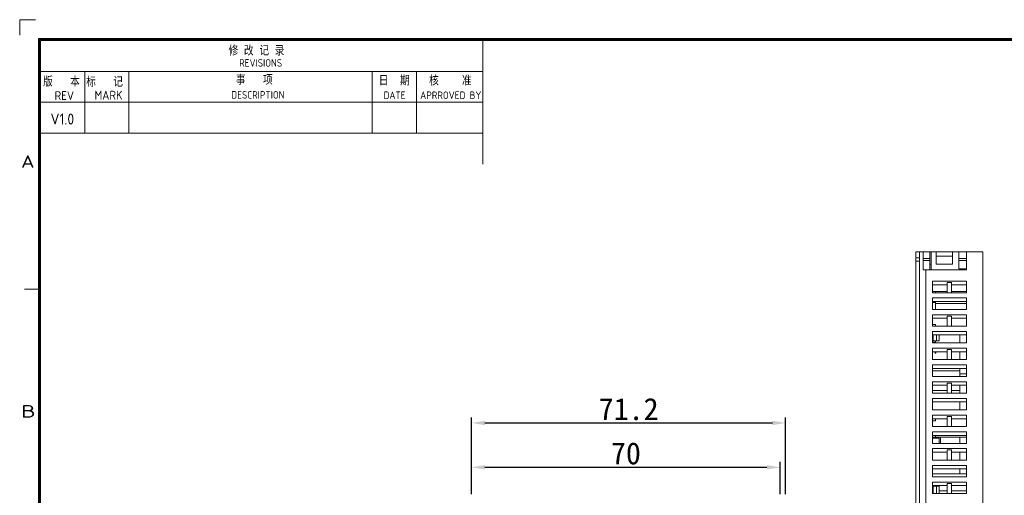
# Model space of a CAD drawing. Header units: inches. Extents: x -121 to 308, y -30 to 271.
# Tile 12 of 15: x -121 to 102, y 163 to 271. Entities that reach past the tile are written whole.
import ezdxf
from ezdxf.enums import TextEntityAlignment as Align

# ---------------------------------------------------------------- set-up
doc = ezdxf.new("R2010")
doc.units = ezdxf.units.IN
doc.header["$LTSCALE"] = 23.1
doc.header["$MEASUREMENT"] = 0
doc.header["$PDSIZE"] = -5
doc.layers.get('0').update_dxf_attribs({"lineweight": 18})
doc.layers.get('Defpoints').update_dxf_attribs({"lineweight": 18})
doc.layers.add('1_15_1_1', color=7, linetype='Continuous', lineweight=18)
doc.layers.add('1_4_1_3', color=7, linetype='Continuous', lineweight=18)
doc.styles.get("Standard").update_dxf_attribs({"font": 'isocp3.shx', "bigfont": 'gbcbig.shx'})
doc.styles.add('文字样式①', font='txt')
doc.dimstyles.new('标准样式（宋体）', dxfattribs={"dimtxt": 5, "dimasz": 3, "dimexe": 1.25, "dimexo": 0.625, "dimtad": 1, "dimtoh": 1, "dimdsep": 46, "dimtxsty": '文字样式①', "dimcen": 0, "dimdle": 6, "dimadec": 0, "dimazin": 0, "dimtfac": 1, "dimtofl": 0, "dimtmove": 0, "dimatfit": 3, "dimfxl": 0, "dimtolj": 1, "dimarcsym": 0})

# ---------------------------------------------------------------- blocks, each defined once
blk = doc.blocks.new('图表_1')
for p, q in [((-136.31, 145.71), (-136.31, 142.16)), ((-136.31, 145.71), (-132.77, 145.71)), ((-132.06, -150.46), (-132.06, 141.45)), ((-132.06, 141.45), (288.01, 141.45)), ((-131.83, -150.23), (-131.83, 141.23)), ((-131.83, 141.23), (287.78, 141.23)), ((-131.6, -150), (-131.6, 141)), ((-131.6, 141), (287.55, 141)), ((-31.24, 112.9), (-31.24, 141)), ((-131.6, 133.97), (-31.24, 133.97)), ((-121.57, 119.92), (-121.57, 133.97)), ((-111.53, 119.92), (-111.53, 133.97)), ((-56.33, 119.92), (-56.33, 133.97)), ((-46.3, 119.92), (-46.3, 133.97)), ((-131.6, 126.95), (-31.24, 126.95)), ((-131.6, 119.92), (-31.24, 119.92)), ((-131.83, 84.52), (-135.23, 84.52))]:
    blk.add_line(p, q)
for s, width, p in [('A', 1.33333, (-136.01, 112.08)), ('B', 1.53846, (-136.01, 55.38))]:
    blk.add_text(s, height=2.84, dxfattribs=dict(width=width)).set_placement(p)
blk = doc.blocks.new('hcfa图表_1')
blk.add_blockref('图表_1', (-366.29, 186.04))
blk = doc.blocks.new('标记_1')
blk.add_text('MARK', height=2.007).set_placement((1.29, -4.57))
at = {"insert": (-0.58, -1.67), "char_height": 2.3, "width": 13.3523, "attachment_point": 7}
blk.add_mtext('标   记', dxfattribs=at)
blk = doc.blocks.new('事项_1')
blk.add_text('DESCRIPTION', height=1.7).set_placement((-1.75, -4.85))
at = {"insert": (-0.71, -1.71), "char_height": 2.3, "width": 13.1511, "attachment_point": 7}
blk.add_mtext('事   项', dxfattribs=at)
blk = doc.blocks.new('日期_1')
blk.add_text('DATE', height=1.7).set_placement((0.98, -3.89))
at = {"insert": (-0.12, -0.84), "char_height": 2.3, "width": 10.1857, "attachment_point": 7}
blk.add_mtext('日  期', dxfattribs=at)
blk = doc.blocks.new('核准_1')
at = {"attachment_point": 7}
for s, insert, char_height, width in [('核    准', (0, -2.45), 2.3, 15.3977), ('APRROVED BY ', (-2.03, -5.5), 1.7, 20.2179)]:
    blk.add_mtext(s, dxfattribs=dict(at, insert=insert, char_height=char_height, width=width))
blk = doc.blocks.new('修改记录_1')
blk.add_text('REVISIONS', height=1.7).set_placement((2.4, -4.92))
at = {"insert": (0, -2.41), "char_height": 2.3, "width": 20.2236, "attachment_point": 7}
blk.add_mtext('修 改 记 录', dxfattribs=at)
blk = doc.blocks.new('禾川制图_1')
for name, p in [('hcfa图表_1', (502.61, -331.75)), ('修改记录_1', (47.39, -5.74)), ('标记_1', (15.69, -13.57)), ('事项_1', (49.78, -13.07)), ('日期_1', (81.59, -14.11)), ('核准_1', (92.9, -12.5))]:
    blk.add_blockref(name, p)
blk.add_text('REV', height=2.007).set_placement((7.93, -18.24))
at = {"insert": (5.32, -15.19), "char_height": 2.3, "width": 13.5248, "attachment_point": 7}
blk.add_mtext('版   本', dxfattribs=at)
for tag, p in [('V1.0', (7, -23.81)), ('XXXX', (49.65, -23.5)), ('XXXC', (81.79, -23.79)), ('XXXO', (93.95, -23.72))]:
    blk.add_attdef(tag, p, '', height=2.51)
blk.add_attdef('XXXY', (16.61, -23.72), '', height=2.51, rotation=0.6331)
for tag, p in [('XXXE', (315.81, -269.3)), ('XXXC', (348.56, -269.3)), ('XXXA', (399.26, -269.34)), ('XXXG', (273.32, -276.51)), ('XXXF', (315.77, -276.23)), ('XXXD', (349.08, -276.23)), ('XXXB', (399.16, -276.49)), ('XXXJ', (273.46, -283.93)), ('XXXP', (301.31, -291.91)), ('XXXN', (318.17, -292)), ('XXXQ', (335.14, -291.8)), ('XXXO', (351.7, -291.85)), ('XXXM', (277.01, -293.42))]:
    blk.add_attdef(tag, text='', height=2.51).set_placement(p, align=Align.CENTER)
blk = doc.blocks.new('*D22')
at = {"color": 0, "lineweight": -2, "transparency": 16777216}
for p, q in [((-18.89, 163.18), (-18.89, 170.56)), ((51.11, 163.18), (51.11, 170.56)), ((-15.89, 169.31), (48.11, 169.31))]:
    blk.add_line(p, q, dxfattribs=at)
at = {"color": 0, "lineweight": 13, "transparency": 16777216}
for points in [[(-15.89, 169.81), (-15.89, 168.81), (-18.89, 169.31)], [(48.11, 169.81), (48.11, 168.81), (51.11, 169.31)]]:
    blk.add_solid(points, dxfattribs=at)
at = {"layer": 'Defpoints', "color": 0, "lineweight": 13, "transparency": 16777216}
for p in [(51.11, 169.31), (-18.89, 162.56), (51.11, 162.56)]:
    blk.add_point(p, dxfattribs=at)
at = {"color": 0, "lineweight": 13, "transparency": 16777216, "insert": (16.11, 172.44), "char_height": 5, "attachment_point": 5, "style": '文字样式①'}
blk.add_mtext('\\A1;70', dxfattribs=at)
blk = doc.blocks.new('*D23')
at = {"color": 0, "lineweight": -2, "transparency": 16777216}
for p, q in [((-18.89, 163.18), (-18.89, 180.63)), ((-15.89, 179.38), (49.34, 179.38)), ((52.34, 163.18), (52.34, 180.63))]:
    blk.add_line(p, q, dxfattribs=at)
at = {"color": 0, "lineweight": 13, "transparency": 16777216}
for points in [[(-15.89, 179.88), (-15.89, 178.88), (-18.89, 179.38)], [(49.34, 179.88), (49.34, 178.88), (52.34, 179.38)]]:
    blk.add_solid(points, dxfattribs=at)
at = {"layer": 'Defpoints', "color": 0, "lineweight": 13, "transparency": 16777216}
for p in [(52.34, 179.38), (-18.89, 162.56), (52.34, 162.56)]:
    blk.add_point(p, dxfattribs=at)
at = {"color": 0, "lineweight": 13, "transparency": 16777216, "insert": (16.73, 182.5), "char_height": 5, "width": 16.9832, "attachment_point": 5, "style": '文字样式①'}
blk.add_mtext('\\A1;71.2', dxfattribs=at)

msp = doc.modelspace()

# ---------------------------------------------------------------- linework, layer by layer
at = {"color": 7, "linetype": 'Continuous'}
for p, q in [((81.863, 146.947), (81.863, 218.247)), ((81.863, 218.247), (97.063, 218.247)), ((82.763, 216.84), (81.863, 216.84)), ((82.763, 150.333), (82.763, 218.247)), ((83.563, 214.147), (83.563, 218.247)), ((85.063, 216.747), (83.563, 216.747)), ((85.063, 218.247), (85.063, 214.147)), ((85.363, 214.147), (85.363, 218.247)), ((86.513, 215.447), (86.513, 218.247)), ((86.513, 217.247), (90.213, 217.247)), ((90.213, 215.447), (90.213, 218.247)), ((91.663, 214.347), (91.663, 218.247)), ((93.363, 216.747), (91.663, 216.747)), ((93.363, 214.147), (93.363, 218.247)), ((97.063, 152.447), (97.063, 218.247)), ((82.763, 216.133), (81.863, 216.133)), ((85.063, 216.247), (83.563, 216.247)), ((85.063, 215.447), (85.363, 215.447)), ((90.213, 215.447), (86.513, 215.447)), ((93.363, 216.247), (91.663, 216.247)), ((93.363, 214.147), (83.563, 214.147)), ((84.163, 148.328), (84.163, 214.147)), ((93.363, 214.347), (91.663, 214.347)), ((91.713, 214.147), (91.713, 214.347)), ((93.163, 214.347), (93.163, 214.147)), ((85.663, 208.947), (85.663, 211.547)), ((85.663, 211.547), (93.363, 211.547)), ((85.663, 210.747), (89.013, 210.747)), ((89.013, 208.947), (89.013, 211.247)), ((90.013, 211.247), (89.013, 211.247)), ((90.013, 211.247), (90.013, 208.947)), ((90.013, 210.747), (93.363, 210.747)), ((93.363, 208.947), (93.363, 211.547)), ((89.013, 209.247), (85.663, 209.247)), ((93.363, 208.947), (85.663, 208.947)), ((86.363, 208.947), (86.363, 209.247)), ((93.363, 209.247), (90.013, 209.247)), ((85.663, 205.147), (85.663, 207.747)), ((85.663, 207.747), (93.363, 207.747)), ((85.663, 206.947), (93.363, 206.947)), ((86.363, 206.747), (85.663, 206.747)), ((86.363, 205.147), (86.363, 206.947)), ((93.363, 206.497), (86.363, 206.497)), ((93.363, 205.147), (93.363, 207.747)), ((93.363, 205.147), (85.663, 205.147)), ((85.663, 201.347), (85.663, 203.947)), ((85.663, 203.947), (93.363, 203.947)), ((89.013, 201.347), (89.013, 203.647)), ((90.013, 203.647), (89.013, 203.647)), ((90.013, 203.647), (90.013, 201.347)), ((93.363, 201.347), (93.363, 203.947)), ((85.663, 203.147), (89.013, 203.147)), ((86.363, 201.747), (85.663, 201.747)), ((93.363, 201.347), (85.663, 201.347)), ((86.363, 201.347), (86.363, 201.747)), ((90.013, 203.147), (93.363, 203.147)), ((85.663, 197.547), (85.663, 200.147)), ((85.663, 200.147), (93.363, 200.147)), ((85.663, 199.347), (93.363, 199.347)), ((85.863, 199.347), (85.863, 197.997)), ((86.563, 199.347), (86.563, 197.997)), ((87.163, 199.347), (87.163, 197.997)), ((91.863, 197.547), (91.863, 199.347)), ((93.363, 197.547), (93.363, 200.147)), ((85.663, 197.997), (87.163, 197.997)), ((86.363, 197.747), (85.663, 197.747)), ((93.363, 197.547), (85.663, 197.547)), ((85.663, 193.747), (85.663, 196.347)), ((85.663, 196.347), (93.363, 196.347)), ((85.663, 195.547), (89.013, 195.547)), ((89.013, 193.747), (89.013, 196.047)), ((90.013, 196.047), (89.013, 196.047)), ((90.013, 196.047), (90.013, 193.747)), ((90.013, 195.547), (93.363, 195.547)), ((91.863, 193.747), (91.863, 195.547)), ((93.363, 193.747), (93.363, 196.347)), ((93.363, 193.747), (85.663, 193.747)), ((85.663, 189.947), (85.663, 192.547)), ((85.663, 192.547), (93.363, 192.547)), ((93.363, 189.947), (93.363, 192.547)), ((85.663, 191.747), (93.363, 191.747)), ((91.863, 191.247), (85.663, 191.247)), ((93.363, 189.947), (85.663, 189.947)), ((91.863, 189.947), (91.863, 191.747)), ((93.363, 190.547), (91.863, 190.547)), ((85.663, 186.147), (85.663, 188.747)), ((85.663, 188.747), (93.363, 188.747)), ((85.663, 187.947), (89.013, 187.947)), ((89.013, 186.147), (89.013, 188.447)), ((90.013, 188.447), (89.013, 188.447)), ((90.013, 188.447), (90.013, 186.147)), ((90.013, 187.947), (93.363, 187.947)), ((91.863, 186.147), (91.863, 187.947)), ((93.363, 186.147), (93.363, 188.747)), ((89.013, 186.747), (85.663, 186.747)), ((93.363, 186.147), (85.663, 186.147)), ((91.863, 186.747), (90.013, 186.747)), ((85.663, 182.347), (85.663, 184.947)), ((85.663, 184.947), (93.363, 184.947)), ((85.663, 184.147), (93.363, 184.147)), ((91.863, 182.347), (91.863, 184.147)), ((93.363, 182.347), (93.363, 184.947)), ((93.363, 182.347), (85.663, 182.347)), ((85.663, 178.547), (85.663, 181.147)), ((85.663, 181.147), (93.363, 181.147)), ((93.363, 178.547), (93.363, 181.147)), ((85.663, 180.347), (89.013, 180.347)), ((86.363, 179.897), (85.663, 179.897)), ((86.363, 179.897), (86.363, 180.347)), ((89.013, 178.547), (89.013, 180.847)), ((90.013, 180.847), (89.013, 180.847)), ((90.013, 180.847), (90.013, 178.547)), ((90.013, 180.347), (93.363, 180.347)), ((93.363, 178.547), (85.663, 178.547)), ((85.663, 174.747), (85.663, 177.347)), ((85.663, 177.347), (93.363, 177.347)), ((85.663, 176.547), (93.363, 176.547)), ((86.363, 176.147), (86.363, 176.547)), ((93.363, 174.747), (93.363, 177.347)), ((85.663, 176.147), (93.363, 176.147)), ((85.663, 175.947), (87.163, 175.947)), ((93.363, 174.747), (85.663, 174.747)), ((87.163, 174.747), (87.163, 175.947)), ((87.463, 176.147), (87.463, 174.747)), ((91.863, 174.747), (91.863, 176.147)), ((85.663, 170.947), (85.663, 173.547)), ((85.663, 173.547), (93.363, 173.547)), ((85.663, 172.747), (89.013, 172.747)), ((89.013, 170.947), (89.013, 173.247)), ((90.013, 173.247), (89.013, 173.247)), ((90.013, 173.247), (90.013, 170.947)), ((90.013, 172.747), (93.363, 172.747)), ((91.863, 170.947), (91.863, 172.747)), ((93.363, 170.947), (93.363, 173.547)), ((93.363, 170.947), (85.663, 170.947)), ((85.663, 167.147), (85.663, 169.747)), ((85.663, 169.747), (93.363, 169.747)), ((85.663, 168.947), (93.363, 168.947)), ((85.663, 167.847), (91.863, 167.849)), ((91.863, 167.847), (91.863, 168.947)), ((93.363, 167.85), (91.863, 167.849)), ((93.363, 167.147), (93.363, 169.747)), ((93.363, 167.147), (85.663, 167.147)), ((85.663, 163.347), (85.663, 165.947)), ((85.663, 165.947), (93.363, 165.947)), ((89.013, 163.347), (89.013, 165.647)), ((90.013, 165.647), (89.013, 165.647)), ((90.013, 165.647), (90.013, 163.347)), ((93.363, 163.347), (93.363, 165.947)), ((85.663, 165.147), (89.013, 165.147)), ((85.663, 165.047), (87.163, 165.047)), ((93.363, 163.347), (85.663, 163.347)), ((85.863, 165.047), (85.863, 163.347)), ((86.563, 165.047), (86.563, 163.347)), ((87.163, 165.047), (87.163, 163.347)), ((89.013, 163.941), (87.163, 163.941)), ((90.013, 165.147), (93.363, 165.147)), ((93.363, 163.941), (90.013, 163.941))]:
    msp.add_line(p, q, dxfattribs=at)
at = {"layer": '1_15_1_1', "color": 7, "linetype": 'Continuous'}
msp.add_line((86.363, 197.547), (86.363, 197.997), dxfattribs=at)
at = {"layer": '1_4_1_3', "color": 7, "linetype": 'Continuous'}
for p, q in [((86.263, 195.547), (86.263, 195.247)), ((86.263, 195.247), (86.463, 195.247)), ((86.463, 195.547), (86.463, 195.247))]:
    msp.add_line(p, q, dxfattribs=at)

# ---------------------------------------------------------------- block references
ref = msp.add_blockref('禾川制图_1', (-121.442, 270.927))
ref.add_attrib('V1.0', 'V1.0', (-114.444, 247.121), dxfattribs={"height": 2.509})

# ---------------------------------------------------------------- dimensions: what is measured, and where the dimension line sits
at = {"lineweight": 13}
dim = msp.add_linear_dim(base=(52.338, 179.378), p1=(-18.887, 162.559), p2=(52.338, 162.559), text='71.2', dimstyle='标准样式（宋体）', override={"dimarcsym": 1}, dxfattribs=at)
dim.commit()
dim.dimension.update_dxf_attribs({"geometry": '*D23', "text_midpoint": (16.726, 182.503)})
dim = msp.add_linear_dim(base=(51.113, 169.314), p1=(-18.887, 162.559), p2=(51.113, 162.559), dimstyle='标准样式（宋体）', override={"dimarcsym": 1}, dxfattribs=at)
dim.commit()
dim.dimension.update_dxf_attribs({"geometry": '*D22', "text_midpoint": (16.113, 172.439)})

doc.saveas('drawing.dxf')
